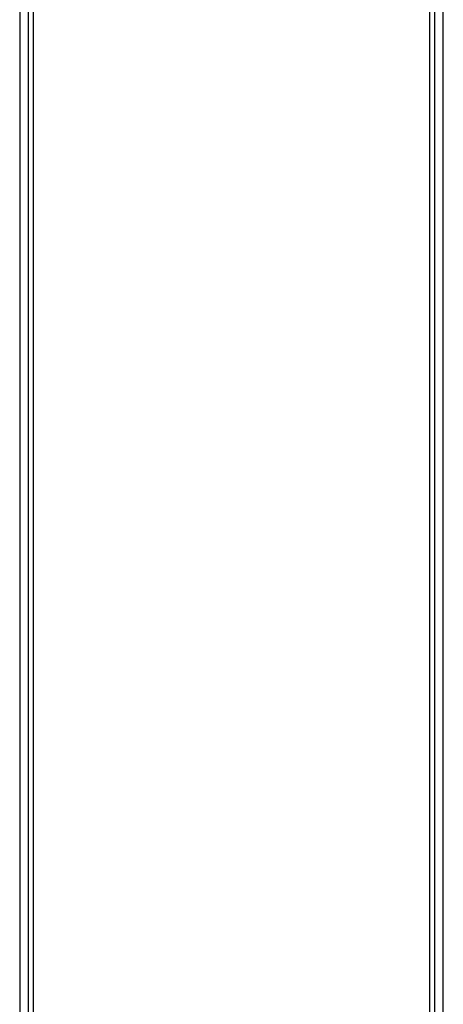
# Model space of a CAD drawing. Header units: inches. Extents: x 0 to 400, y -11 to 260.
# Tile 9 of 61: x 68.69 to 72.71, y 57.44 to 66.79. Entities that reach past the tile are written whole.
import ezdxf

# ---------------------------------------------------------------- set-up
doc = ezdxf.new("R2010")
doc.units = ezdxf.units.IN
doc.header["$LTSCALE"] = 24.005935
doc.header["$MEASUREMENT"] = 0
doc.layers.add('Visible Edges(ANSI)', color=7, linetype='Continuous', lineweight=25)
doc.layers.add('Visible Tangent Edges(ANSI)', color=7, linetype='Continuous', lineweight=25)

msp = doc.modelspace()

# ---------------------------------------------------------------- linework, layer by layer
at = {"layer": 'Visible Edges(ANSI)'}
for p, q in [((68.7716, 227.1352), (68.7716, 50.2198)), ((72.6276, 50.2198), (72.6276, 227.1352)), ((72.7088, 50.2198), (72.7088, 227.1352)), ((68.6904, 96.7762), (68.6904, 57.0336))]:
    msp.add_line(p, q, dxfattribs=at)
at = {"layer": 'Visible Tangent Edges(ANSI)'}
for p, q in [((72.5818, 50.0351), (72.5818, 227.3199)), ((68.8174, 96.7687), (68.8174, 57.041))]:
    msp.add_line(p, q, dxfattribs=at)

doc.saveas('drawing.dxf')
